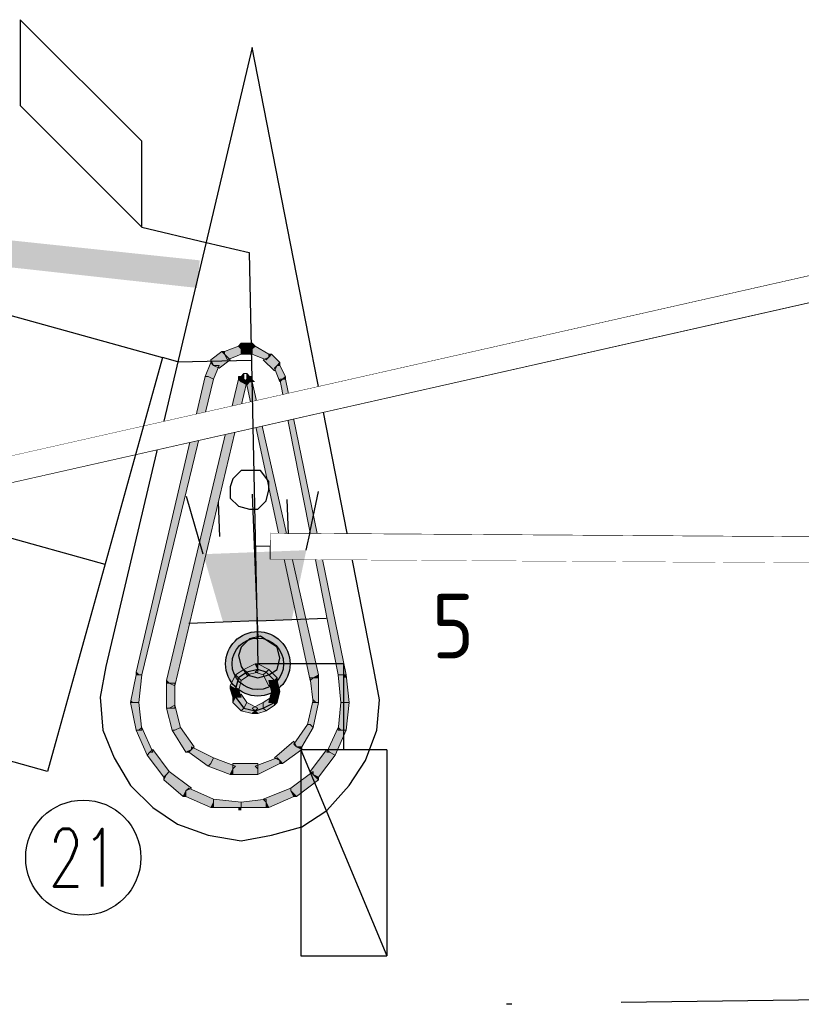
# Model space of a CAD drawing. Header units: millimetres. Extents: x -27 to 2301, y -256 to 766.
# Tile 56 of 97: x 234 to 243, y 89 to 100. Entities that reach past the tile are written whole.
import ezdxf
from ezdxf.enums import TextEntityAlignment as Align

# ---------------------------------------------------------------- set-up
doc = ezdxf.new("R2010")
doc.units = ezdxf.units.MM
doc.set_wipeout_variables(frame=1)
doc.linetypes.add('DASHED', pattern=[19.05, 12.7, -6.35])
for name, color, linetype in [('SIV-ONDERGROND-ALG', 251, 'Continuous'), ('SIV-TEKST-035', 2, 'Continuous'), ('SIV-VRI-DETECTIE', 4, 'Continuous'), ('SIV-VRI-KABEL', 3, 'Continuous'), ('SIV-VRI-LUSUITSLIJPER', 7, 'Continuous'), ('SIV-VRI-MAATVOERING', 7, 'Continuous'), ('SIV-VRI-MANTELBUIS', 1, 'Continuous'), ('SIV-VRI-WEGMEUBILAIR', 7, 'Continuous'), ('SIV-WEGMARKERING', 7, 'Continuous'), ('WEG-XX-TEKST25', 2, 'Continuous')]:
    doc.layers.add(name, color=color, linetype=linetype)
doc.styles.add('ISO', font='ISO.shx')
doc.styles.add('ROMANS', font='romans.shx', dxfattribs={"width": 0.7})

# ---------------------------------------------------------------- blocks, each defined once
blk = doc.blocks.new('161')
blk.add_circle((0, 0), 750)
at = {"style": 'ROMANS', "width": 0.7}
blk.add_attdef('MASTNR', text='', height=750, dxfattribs=at).set_placement((0, 0), align=Align.MIDDLE)
blk = doc.blocks.new('VETAG')
at = {"layer": 'SIV-VRI-DETECTIE'}
for p, q in [((0, -1.5), (0, 1.5)), ((0, 1.5), (5, 1.5)), ((2.5, -1.5), (2.5, 1.5)), ((5, 1.5), (5, -1.5)), ((5, -1.5), (0, -1.5))]:
    blk.add_line(p, q, dxfattribs=at)
blk = doc.blocks.new('2x1l')
at = {"layer": 'SIV-VRI-DETECTIE'}
for p, q in [((1.414, 1.414), (0, 0)), ((1, 0), (2.414, 1.414)), ((2.414, 1.414), (1.414, 1.414)), ((0, 0), (1, 0))]:
    blk.add_line(p, q, dxfattribs=at)
blk = doc.blocks.new('MAST')
at = {"layer": 'SIV-VRI-WEGMEUBILAIR'}
blk.add_circle((0, 0), 0.3, dxfattribs=at)
blk = doc.blocks.new('COMB_OV')
at = {"layer": 'SIV-VRI-WEGMEUBILAIR'}
for p, q in [((0.5, 3.4), (1.5, 3.4)), ((0.5, 1), (0.5, 3.4)), ((0.5, 1), (1.5, 3.4)), ((1.5, 1), (1.5, 3.4)), ((1.5, 1), (0.5, 1)), ((1, 1), (1, 0)), ((1, 0), (0, 0))]:
    blk.add_line(p, q, dxfattribs=at)
blk = doc.blocks.new('30LNTS')
at = {"layer": 'SIV-VRI-WEGMEUBILAIR'}
for p, q in [((0.2, 0), (0.2, 0.8)), ((1, 0.6), (1.679, 0.769)), ((1.2, 0.4), (1.6, 0.4)), ((0, 0), (1.675, 0)), ((0.2, 0), (0.2, -0.8)), ((1.2, -0.4), (1.6, -0.4)), ((1, -0.6), (1.679, -0.769))]:
    blk.add_line(p, q, dxfattribs=at)
blk.add_solid([(0.2, 0.4), (0.2, -0.4), (1, 0.6), (1, -0.6)], dxfattribs=at)

msp = doc.modelspace()

# ---------------------------------------------------------------- hatches: boundary and pattern name
at = {"layer": 'SIV-ONDERGROND-ALG'}
h = msp.add_hatch(color=256, dxfattribs=at)
h.dxf.hatch_style = 2
h.paths.add_polyline_path([(236.24, 96.354), (236.208, 96.386), (236.079, 96.289), (236.111, 96.225), (236.175, 96.193), (236.304, 96.289)])
h = msp.add_hatch(color=256, dxfattribs=at)
h.dxf.hatch_style = 2
h.paths.add_polyline_path([(236.24, 96.386), (236.208, 96.386), (236.24, 96.354)])
h = msp.add_hatch(color=256, dxfattribs=at)
h.dxf.hatch_style = 2
h.paths.add_polyline_path([(236.433, 96.418), (236.401, 96.45), (236.24, 96.386), (236.24, 96.354), (236.272, 96.289), (236.433, 96.354)])
h = msp.add_hatch(color=256, dxfattribs=at)
h.dxf.hatch_style = 2
h.paths.add_polyline_path([(236.433, 96.482), (236.401, 96.45), (236.433, 96.418)])
h = msp.add_hatch(color=256, dxfattribs=at)
h.dxf.hatch_style = 2
h.paths.add_polyline_path([(236.561, 96.418), (236.561, 96.482), (236.433, 96.482), (236.433, 96.354), (236.561, 96.354)])
h = msp.add_hatch(color=256, dxfattribs=at)
h.dxf.hatch_style = 2
h.paths.add_polyline_path([(236.594, 96.45), (236.561, 96.482), (236.561, 96.418)])
h = msp.add_hatch(color=256, dxfattribs=at)
h.dxf.hatch_style = 2
h.paths.add_polyline_path([(236.754, 96.322), (236.754, 96.354), (236.594, 96.45), (236.561, 96.418), (236.561, 96.354), (236.722, 96.289)])
h = msp.add_hatch(color=256, dxfattribs=at)
h.dxf.hatch_style = 2
h.paths.add_polyline_path([(236.111, 96.225), (236.079, 96.257), (236.015, 96.096), (236.047, 96.096), (236.111, 96.064), (236.175, 96.225)])
h = msp.add_hatch(color=256, dxfattribs=at)
h.dxf.hatch_style = 2
h.paths.add_polyline_path([(236.079, 96.289), (236.079, 96.257), (236.111, 96.225)])
h = msp.add_hatch(color=256, dxfattribs=at)
h.dxf.hatch_style = 2
h.paths.add_polyline_path([(236.851, 96.225), (236.883, 96.257), (236.787, 96.354), (236.754, 96.322), (236.69, 96.289), (236.819, 96.161)])
h = msp.add_hatch(color=256, dxfattribs=at)
h.dxf.hatch_style = 2
h.paths.add_polyline_path([(236.787, 96.354), (236.754, 96.354), (236.754, 96.322)])
h = msp.add_hatch(color=256, dxfattribs=at)
h.dxf.hatch_style = 2
h.paths.add_polyline_path([(236.883, 96.225), (236.883, 96.257), (236.851, 96.225)])
h = msp.add_hatch(color=256, dxfattribs=at)
h.dxf.hatch_style = 2
h.paths.add_polyline_path([(236.915, 96.064), (236.947, 96.096), (236.883, 96.225), (236.851, 96.225), (236.819, 96.193), (236.883, 96.032)])
h = msp.add_hatch(color=256, dxfattribs=at)
h.dxf.hatch_style = 2
h.paths.add_polyline_path([(236.047, 96.096), (236.015, 96.096), (235.21, 92.655), (235.243, 92.623), (235.275, 92.623), (236.111, 96.064)])
h = msp.add_hatch(color=256, dxfattribs=at)
h.dxf.hatch_style = 2
h.paths.add_polyline_path([(236.433, 96.032), (236.401, 96.064), (235.564, 92.558), (235.596, 92.526), (235.661, 92.494), (236.497, 96.032)])
h = msp.add_hatch(color=256, dxfattribs=at)
h.dxf.hatch_style = 2
h.paths.add_polyline_path([(236.465, 96.064), (236.433, 96.096), (236.401, 96.096), (236.433, 96.032), (236.497, 96), (236.497, 96.032)])
h = msp.add_hatch(color=256, dxfattribs=at)
h.dxf.hatch_style = 2
h.paths.add_polyline_path([(236.401, 96.096), (236.401, 96.064), (236.433, 96.032)])
h = msp.add_hatch(color=256, dxfattribs=at)
h.dxf.hatch_style = 2
h.paths.add_polyline_path([(236.465, 96.129), (236.433, 96.096), (236.465, 96.064)])
h = msp.add_hatch(color=256, dxfattribs=at)
h.dxf.hatch_style = 2
h.paths.add_polyline_path([(236.529, 96.032), (236.561, 96.032), (236.561, 96.096), (236.497, 96.064), (236.465, 96.032), (236.497, 96)])
h = msp.add_hatch(color=256, dxfattribs=at)
h.dxf.hatch_style = 2
h.paths.add_polyline_path([(236.561, 96.096), (236.529, 96.096), (236.497, 96.129), (236.497, 96.064)])
h = msp.add_hatch(color=256, dxfattribs=at)
h.dxf.hatch_style = 2
h.paths.add_polyline_path([(237.269, 92.59), (237.333, 92.623), (236.561, 96.032), (236.529, 96.032), (236.497, 96), (237.237, 92.558)])
h = msp.add_hatch(color=256, dxfattribs=at)
h.dxf.hatch_style = 2
h.paths.add_polyline_path([(236.561, 96.032), (236.561, 96.064), (236.594, 96.032)])
h = msp.add_hatch(color=256, dxfattribs=at)
h.dxf.hatch_style = 2
h.paths.add_polyline_path([(237.591, 92.623), (237.655, 92.623), (236.947, 96.064), (236.883, 96.064), (237.559, 92.623)])
h = msp.add_hatch(color=256, dxfattribs=at)
h.dxf.hatch_style = 2
h.paths.add_polyline_path([(236.947, 96.064), (236.947, 96.096), (236.915, 96.064)])
h = msp.add_hatch(color=256, dxfattribs=at)
h.dxf.hatch_style = 2
h.paths.add_polyline_path([(236.626, 92.687), (236.594, 92.751), (236.465, 92.687), (236.497, 92.655), (236.497, 92.623), (236.626, 92.655)])
h = msp.add_hatch(color=256, dxfattribs=at)
h.dxf.hatch_style = 2
h.paths.add_polyline_path([(236.626, 92.687), (236.594, 92.751), (236.465, 92.687), (236.497, 92.655), (236.497, 92.623), (236.626, 92.655)])
h = msp.add_hatch(color=256, dxfattribs=at)
h.dxf.hatch_style = 2
h.paths.add_polyline_path([(236.722, 92.655), (236.754, 92.687), (236.626, 92.751), (236.626, 92.687), (236.594, 92.655), (236.69, 92.623)])
h = msp.add_hatch(color=256, dxfattribs=at)
h.dxf.hatch_style = 2
h.paths.add_polyline_path([(236.626, 92.751), (236.594, 92.751), (236.626, 92.687)])
h = msp.add_hatch(color=256, dxfattribs=at)
h.dxf.hatch_style = 2
h.paths.add_polyline_path([(236.722, 92.655), (236.754, 92.687), (236.626, 92.751), (236.626, 92.687), (236.594, 92.655), (236.69, 92.623)])
h = msp.add_hatch(color=256, dxfattribs=at)
h.dxf.hatch_style = 2
h.paths.add_polyline_path([(236.626, 92.751), (236.594, 92.751), (236.626, 92.687)])
h = msp.add_hatch(color=256, dxfattribs=at)
h.dxf.hatch_style = 2
h.paths.add_polyline_path([(235.243, 92.623), (235.21, 92.623), (235.146, 92.301), (235.243, 92.301), (235.275, 92.623)])
h = msp.add_hatch(color=256, dxfattribs=at)
h.dxf.hatch_style = 2
h.paths.add_polyline_path([(235.21, 92.655), (235.21, 92.623), (235.243, 92.623)])
h = msp.add_hatch(color=256, dxfattribs=at)
h.dxf.hatch_style = 2
h.paths.add_polyline_path([(236.401, 92.59), (236.368, 92.623), (236.304, 92.494), (236.368, 92.462), (236.401, 92.43), (236.433, 92.558)])
h = msp.add_hatch(color=256, dxfattribs=at)
h.dxf.hatch_style = 2
h.paths.add_polyline_path([(236.401, 92.59), (236.368, 92.623), (236.304, 92.494), (236.368, 92.462), (236.401, 92.43), (236.433, 92.558)])
h = msp.add_hatch(color=256, dxfattribs=at)
h.dxf.hatch_style = 2
h.paths.add_polyline_path([(236.497, 92.655), (236.465, 92.687), (236.368, 92.623), (236.401, 92.59), (236.433, 92.558), (236.529, 92.623)])
h = msp.add_hatch(color=256, dxfattribs=at)
h.dxf.hatch_style = 2
h.paths.add_polyline_path([(236.497, 92.655), (236.465, 92.687), (236.368, 92.623), (236.401, 92.59), (236.433, 92.558), (236.529, 92.623)])
h = msp.add_hatch(color=256, dxfattribs=at)
h.dxf.hatch_style = 2
h.paths.add_polyline_path([(236.819, 92.558), (236.851, 92.59), (236.754, 92.687), (236.722, 92.655), (236.69, 92.623), (236.754, 92.494)])
h = msp.add_hatch(color=256, dxfattribs=at)
h.dxf.hatch_style = 2
h.paths.add_polyline_path([(236.819, 92.558), (236.851, 92.59), (236.754, 92.687), (236.722, 92.655), (236.69, 92.623), (236.754, 92.494)])
h = msp.add_hatch(color=256, dxfattribs=at)
h.dxf.hatch_style = 2
h.paths.add_polyline_path([(236.851, 92.558), (236.851, 92.59), (236.819, 92.558)])
h = msp.add_hatch(color=256, dxfattribs=at)
h.dxf.hatch_style = 2
h.paths.add_polyline_path([(236.851, 92.558), (236.851, 92.59), (236.819, 92.558)])
h = msp.add_hatch(color=256, dxfattribs=at)
h.dxf.hatch_style = 2
h.paths.add_polyline_path([(237.301, 92.301), (237.333, 92.301), (237.333, 92.59), (237.237, 92.59), (237.269, 92.301)])
h = msp.add_hatch(color=256, dxfattribs=at)
h.dxf.hatch_style = 2
h.paths.add_polyline_path([(237.333, 92.59), (237.333, 92.623), (237.269, 92.59)])
h = msp.add_hatch(color=256, dxfattribs=at)
h.dxf.hatch_style = 2
h.paths.add_polyline_path([(237.655, 92.301), (237.687, 92.301), (237.655, 92.623), (237.559, 92.623), (237.591, 92.301)])
h = msp.add_hatch(color=256, dxfattribs=at)
h.dxf.hatch_style = 2
h.paths.add_polyline_path([(237.623, 92.623), (237.655, 92.623), (237.655, 92.59), (237.623, 92.59)])
h = msp.add_hatch(color=256, dxfattribs=at)
h.dxf.hatch_style = 2
h.paths.add_polyline_path([(235.564, 92.558), (235.564, 92.526), (235.596, 92.526)])
h = msp.add_hatch(color=256, dxfattribs=at)
h.dxf.hatch_style = 2
h.paths.add_polyline_path([(235.596, 92.526), (235.564, 92.526), (235.564, 92.237), (235.661, 92.237), (235.661, 92.526)])
h = msp.add_hatch(color=256, dxfattribs=at)
h.dxf.hatch_style = 2
h.paths.add_polyline_path([(236.304, 92.494), (236.304, 92.462), (236.368, 92.462)])
h = msp.add_hatch(color=256, dxfattribs=at)
h.dxf.hatch_style = 2
h.paths.add_polyline_path([(236.304, 92.494), (236.304, 92.462), (236.368, 92.462)])
h = msp.add_hatch(color=256, dxfattribs=at)
h.dxf.hatch_style = 2
h.paths.add_polyline_path([(236.819, 92.43), (236.883, 92.43), (236.851, 92.558), (236.754, 92.558), (236.787, 92.43)])
h = msp.add_hatch(color=256, dxfattribs=at)
h.dxf.hatch_style = 2
h.paths.add_polyline_path([(236.819, 92.43), (236.883, 92.43), (236.851, 92.558), (236.754, 92.558), (236.787, 92.43)])
h = msp.add_hatch(color=256, dxfattribs=at)
h.dxf.hatch_style = 2
h.paths.add_polyline_path([(236.368, 92.462), (236.304, 92.462), (236.336, 92.365), (236.433, 92.365), (236.401, 92.462)])
h = msp.add_hatch(color=256, dxfattribs=at)
h.dxf.hatch_style = 2
h.paths.add_polyline_path([(236.368, 92.462), (236.304, 92.462), (236.336, 92.365), (236.433, 92.365), (236.401, 92.462)])
h = msp.add_hatch(color=256, dxfattribs=at)
h.dxf.hatch_style = 2
h.paths.add_polyline_path([(236.368, 92.365), (236.336, 92.301), (236.433, 92.204), (236.465, 92.237), (236.497, 92.301), (236.433, 92.397)])
h = msp.add_hatch(color=256, dxfattribs=at)
h.dxf.hatch_style = 2
h.paths.add_polyline_path([(236.368, 92.365), (236.336, 92.301), (236.433, 92.204), (236.465, 92.237), (236.497, 92.301), (236.433, 92.397)])
h = msp.add_hatch(color=256, dxfattribs=at)
h.dxf.hatch_style = 2
h.paths.add_polyline_path([(236.336, 92.365), (236.336, 92.301), (236.368, 92.365)])
h = msp.add_hatch(color=256, dxfattribs=at)
h.dxf.hatch_style = 2
h.paths.add_polyline_path([(236.336, 92.365), (236.336, 92.301), (236.368, 92.365)])
h = msp.add_hatch(color=256, dxfattribs=at)
h.dxf.hatch_style = 2
h.paths.add_polyline_path([(236.69, 92.237), (236.722, 92.204), (236.819, 92.269), (236.819, 92.301), (236.787, 92.365), (236.69, 92.301)])
h = msp.add_hatch(color=256, dxfattribs=at)
h.dxf.hatch_style = 2
h.paths.add_polyline_path([(236.69, 92.237), (236.722, 92.204), (236.819, 92.269), (236.819, 92.301), (236.787, 92.365), (236.69, 92.301)])
h = msp.add_hatch(color=256, dxfattribs=at)
h.dxf.hatch_style = 2
h.paths.add_polyline_path([(236.819, 92.301), (236.851, 92.301), (236.883, 92.43), (236.787, 92.43), (236.754, 92.301)])
h = msp.add_hatch(color=256, dxfattribs=at)
h.dxf.hatch_style = 2
h.paths.add_polyline_path([(236.819, 92.301), (236.851, 92.301), (236.883, 92.43), (236.787, 92.43), (236.754, 92.301)])
h = msp.add_hatch(color=256, dxfattribs=at)
h.dxf.hatch_style = 2
h.paths.add_polyline_path([(236.851, 92.43), (236.851, 92.462), (236.883, 92.462), (236.883, 92.43)])
h = msp.add_hatch(color=256, dxfattribs=at)
h.dxf.hatch_style = 2
h.paths.add_polyline_path([(236.851, 92.43), (236.851, 92.462), (236.883, 92.462), (236.883, 92.43)])
h = msp.add_hatch(color=256, dxfattribs=at)
h.dxf.hatch_style = 2
h.paths.add_polyline_path([(235.146, 92.301), (235.146, 92.333), (235.178, 92.301)])
h = msp.add_hatch(color=256, dxfattribs=at)
h.dxf.hatch_style = 2
h.paths.add_polyline_path([(235.21, 92.301), (235.146, 92.301), (235.21, 91.979), (235.275, 91.979), (235.243, 92.301)])
h = msp.add_hatch(color=256, dxfattribs=at)
h.dxf.hatch_style = 2
h.paths.add_polyline_path([(235.596, 92.237), (235.564, 92.237), (235.629, 91.979), (235.661, 91.979), (235.725, 92.011), (235.661, 92.269)])
h = msp.add_hatch(color=256, dxfattribs=at)
h.dxf.hatch_style = 2
h.paths.add_polyline_path([(236.465, 92.237), (236.433, 92.204), (236.561, 92.172), (236.594, 92.204), (236.626, 92.237), (236.497, 92.301)])
h = msp.add_hatch(color=256, dxfattribs=at)
h.dxf.hatch_style = 2
h.paths.add_polyline_path([(236.465, 92.237), (236.433, 92.204), (236.561, 92.172), (236.594, 92.204), (236.626, 92.237), (236.497, 92.301)])
h = msp.add_hatch(color=256, dxfattribs=at)
h.dxf.hatch_style = 2
h.paths.add_polyline_path([(236.594, 92.204), (236.626, 92.172), (236.722, 92.204), (236.69, 92.237), (236.69, 92.301), (236.561, 92.237)])
h = msp.add_hatch(color=256, dxfattribs=at)
h.dxf.hatch_style = 2
h.paths.add_polyline_path([(236.594, 92.204), (236.626, 92.172), (236.722, 92.204), (236.69, 92.237), (236.69, 92.301), (236.561, 92.237)])
h = msp.add_hatch(color=256, dxfattribs=at)
h.dxf.hatch_style = 2
h.paths.add_polyline_path([(236.819, 92.269), (236.851, 92.301), (236.819, 92.301)])
h = msp.add_hatch(color=256, dxfattribs=at)
h.dxf.hatch_style = 2
h.paths.add_polyline_path([(236.819, 92.269), (236.851, 92.301), (236.819, 92.301)])
h = msp.add_hatch(color=256, dxfattribs=at)
h.dxf.hatch_style = 2
h.paths.add_polyline_path([(237.237, 92.044), (237.269, 92.011), (237.333, 92.301), (237.301, 92.301), (237.269, 92.333), (237.205, 92.044)])
h = msp.add_hatch(color=256, dxfattribs=at)
h.dxf.hatch_style = 2
h.paths.add_polyline_path([(237.591, 91.979), (237.655, 91.979), (237.687, 92.301), (237.591, 92.301), (237.559, 91.979)])
h = msp.add_hatch(color=256, dxfattribs=at)
h.dxf.hatch_style = 2
h.paths.add_polyline_path([(236.561, 92.172), (236.626, 92.172), (236.594, 92.204)])
h = msp.add_hatch(color=256, dxfattribs=at)
h.dxf.hatch_style = 2
h.paths.add_polyline_path([(236.561, 92.172), (236.626, 92.172), (236.594, 92.204)])
h = msp.add_hatch(color=256, dxfattribs=at)
h.dxf.hatch_style = 2
h.paths.add_polyline_path([(237.076, 91.786), (237.14, 91.786), (237.269, 92.011), (237.237, 92.044), (237.205, 92.044), (237.044, 91.818)])
h = msp.add_hatch(color=256, dxfattribs=at)
h.dxf.hatch_style = 2
h.paths.add_polyline_path([(235.243, 91.979), (235.21, 91.979), (235.339, 91.69), (235.371, 91.722), (235.403, 91.722), (235.275, 92.011)])
h = msp.add_hatch(color=256, dxfattribs=at)
h.dxf.hatch_style = 2
h.paths.add_polyline_path([(235.661, 91.979), (235.629, 91.979), (235.789, 91.722), (235.854, 91.754), (235.886, 91.786), (235.725, 92.011)])
h = msp.add_hatch(color=256, dxfattribs=at)
h.dxf.hatch_style = 2
h.paths.add_polyline_path([(237.462, 91.722), (237.526, 91.69), (237.655, 91.979), (237.591, 91.979), (237.559, 92.011), (237.43, 91.722)])
h = msp.add_hatch(color=256, dxfattribs=at)
h.dxf.hatch_style = 2
h.paths.add_polyline_path([(235.854, 91.754), (235.822, 91.722), (236.047, 91.561), (236.079, 91.593), (236.111, 91.658), (235.854, 91.786)])
h = msp.add_hatch(color=256, dxfattribs=at)
h.dxf.hatch_style = 2
h.paths.add_polyline_path([(236.883, 91.625), (236.915, 91.593), (237.14, 91.754), (237.076, 91.786), (237.044, 91.851), (236.819, 91.658)])
h = msp.add_hatch(color=256, dxfattribs=at)
h.dxf.hatch_style = 2
h.paths.add_polyline_path([(237.14, 91.754), (237.14, 91.786), (237.076, 91.786)])
h = msp.add_hatch(color=256, dxfattribs=at)
h.dxf.hatch_style = 2
h.paths.add_polyline_path([(235.371, 91.722), (235.339, 91.69), (235.532, 91.432), (235.564, 91.465), (235.596, 91.497), (235.403, 91.754)])
h = msp.add_hatch(color=256, dxfattribs=at)
h.dxf.hatch_style = 2
h.paths.add_polyline_path([(235.789, 91.722), (235.822, 91.722), (235.854, 91.754)])
h = msp.add_hatch(color=256, dxfattribs=at)
h.dxf.hatch_style = 2
h.paths.add_polyline_path([(237.269, 91.465), (237.333, 91.432), (237.526, 91.69), (237.462, 91.722), (237.43, 91.754), (237.237, 91.497)])
h = msp.add_hatch(color=256, dxfattribs=at)
h.dxf.hatch_style = 2
h.paths.add_polyline_path([(236.079, 91.593), (236.047, 91.561), (236.304, 91.465), (236.336, 91.529), (236.368, 91.561), (236.111, 91.658)])
h = msp.add_hatch(color=256, dxfattribs=at)
h.dxf.hatch_style = 2
h.paths.add_polyline_path([(236.336, 91.529), (236.336, 91.465), (236.626, 91.465), (236.626, 91.593), (236.336, 91.593)])
h = msp.add_hatch(color=256, dxfattribs=at)
h.dxf.hatch_style = 2
h.paths.add_polyline_path([(236.626, 91.529), (236.626, 91.465), (236.883, 91.593), (236.883, 91.625), (236.851, 91.658), (236.594, 91.561)])
h = msp.add_hatch(color=256, dxfattribs=at)
h.dxf.hatch_style = 2
h.paths.add_polyline_path([(236.883, 91.593), (236.915, 91.593), (236.883, 91.625)])
h = msp.add_hatch(color=256, dxfattribs=at)
h.dxf.hatch_style = 2
h.paths.add_polyline_path([(235.564, 91.465), (235.532, 91.4), (235.757, 91.207), (235.789, 91.272), (235.854, 91.304), (235.596, 91.497)])
h = msp.add_hatch(color=256, dxfattribs=at)
h.dxf.hatch_style = 2
h.paths.add_polyline_path([(235.532, 91.432), (235.532, 91.4), (235.564, 91.465)])
h = msp.add_hatch(color=256, dxfattribs=at)
h.dxf.hatch_style = 2
h.paths.add_polyline_path([(236.304, 91.465), (236.336, 91.465), (236.336, 91.529)])
h = msp.add_hatch(color=256, dxfattribs=at)
h.dxf.hatch_style = 2
h.paths.add_polyline_path([(237.012, 91.272), (237.076, 91.207), (237.333, 91.4), (237.269, 91.465), (237.269, 91.497), (237.012, 91.304)])
h = msp.add_hatch(color=256, dxfattribs=at)
h.dxf.hatch_style = 2
h.paths.add_polyline_path([(237.333, 91.4), (237.333, 91.432), (237.269, 91.465)])
h = msp.add_hatch(color=256, dxfattribs=at)
h.dxf.hatch_style = 2
h.paths.add_polyline_path([(235.757, 91.207), (235.789, 91.207), (235.789, 91.272)])
h = msp.add_hatch(color=256, dxfattribs=at)
h.dxf.hatch_style = 2
h.paths.add_polyline_path([(235.789, 91.272), (235.789, 91.207), (236.079, 91.079), (236.111, 91.143), (236.111, 91.175), (235.822, 91.304)])
h = msp.add_hatch(color=256, dxfattribs=at)
h.dxf.hatch_style = 2
h.paths.add_polyline_path([(236.722, 91.143), (236.754, 91.079), (237.044, 91.207), (237.012, 91.272), (237.012, 91.304), (236.69, 91.175)])
h = msp.add_hatch(color=256, dxfattribs=at)
h.dxf.hatch_style = 2
h.paths.add_polyline_path([(237.044, 91.207), (237.076, 91.207), (237.012, 91.272)])
h = msp.add_hatch(color=256, dxfattribs=at)
h.dxf.hatch_style = 2
h.paths.add_polyline_path([(236.079, 91.079), (236.111, 91.079), (236.111, 91.143)])
h = msp.add_hatch(color=256, dxfattribs=at)
h.dxf.hatch_style = 2
h.paths.add_polyline_path([(236.111, 91.143), (236.111, 91.079), (236.433, 91.079), (236.433, 91.143), (236.111, 91.175)])
h = msp.add_hatch(color=256, dxfattribs=at)
h.dxf.hatch_style = 2
h.paths.add_polyline_path([(236.433, 91.111), (236.433, 91.079), (236.722, 91.079), (236.722, 91.175), (236.433, 91.143)])
h = msp.add_hatch(color=256, dxfattribs=at)
h.dxf.hatch_style = 2
h.paths.add_polyline_path([(236.722, 91.079), (236.754, 91.079), (236.722, 91.143)])
h = msp.add_hatch(color=256, dxfattribs=at)
h.dxf.hatch_style = 2
h.paths.add_polyline_path([(236.401, 91.079), (236.433, 91.079), (236.433, 91.046), (236.401, 91.046)])
at = {"layer": 'SIV-VRI-MAATVOERING'}
h = msp.add_hatch(color=256, dxfattribs=at)
edge = h.paths.add_edge_path()
edge.add_arc((236.626, 92.751), 0.375, 0, 360)
at = {"layer": 'SIV-WEGMARKERING'}
h = msp.add_hatch(color=256, dxfattribs=at)
h.dxf.hatch_style = 2
h.paths.add_polyline_path([(235.95, 97.447), (229.228, 97.865), (229.26, 98.155)])
h = msp.add_hatch(color=256, dxfattribs=at)
h.dxf.hatch_style = 2
h.paths.add_polyline_path([(235.918, 97.126), (235.95, 97.447), (229.228, 97.865)])

# ---------------------------------------------------------------- linework, layer by layer
at = {"layer": 'SIV-ONDERGROND-ALG', "lineweight": 25}
for points in [[(237.977, 92.687), (236.561, 99.924), (234.857, 92.719), (234.792, 92.365), (234.824, 91.979), (234.953, 91.658), (235.146, 91.336), (235.403, 91.079), (235.693, 90.886), (236.047, 90.757), (236.433, 90.693), (236.787, 90.757), (237.14, 90.853), (237.43, 91.046), (237.687, 91.336), (237.88, 91.625), (238.009, 91.979), (238.041, 92.333), (237.977, 92.687)], [(236.754, 94.778), (236.754, 94.874), (236.658, 95.003), (236.561, 95.003), (236.433, 95.003), (236.336, 94.906), (236.304, 94.81), (236.304, 94.681), (236.401, 94.585), (236.529, 94.552), (236.626, 94.552), (236.722, 94.649), (236.754, 94.778)], [(236.883, 92.816), (236.851, 92.944), (236.754, 93.009), (236.658, 93.073), (236.529, 93.041), (236.433, 92.944), (236.401, 92.848), (236.433, 92.719), (236.497, 92.623), (236.626, 92.59), (236.754, 92.623), (236.851, 92.687), (236.883, 92.816)], [(236.819, 92.43), (236.819, 92.558), (236.722, 92.655), (236.626, 92.687), (236.497, 92.655), (236.401, 92.59), (236.368, 92.462), (236.368, 92.365), (236.465, 92.237), (236.594, 92.204), (236.69, 92.237), (236.819, 92.301), (236.819, 92.43)]]:
    msp.add_lwpolyline(points, dxfattribs=at)
at = {"layer": 'SIV-ONDERGROND-ALG', "lineweight": 5}
for points in [[(236.24, 96.354), (236.208, 96.386), (236.079, 96.289), (236.111, 96.225), (236.175, 96.193), (236.304, 96.289), (236.24, 96.354)], [(236.24, 96.386), (236.208, 96.386)], [(236.433, 96.418), (236.401, 96.45), (236.24, 96.386), (236.24, 96.354), (236.272, 96.289), (236.433, 96.354), (236.433, 96.418)], [(236.433, 96.482), (236.401, 96.45)], [(236.561, 96.418), (236.561, 96.482), (236.433, 96.482), (236.433, 96.354), (236.561, 96.354), (236.561, 96.418)], [(236.594, 96.45), (236.561, 96.482)], [(236.754, 96.322), (236.754, 96.354), (236.594, 96.45), (236.561, 96.418), (236.561, 96.354), (236.722, 96.289), (236.754, 96.322)], [(236.111, 96.225), (236.079, 96.257), (236.015, 96.096), (236.047, 96.096), (236.111, 96.064), (236.175, 96.225), (236.111, 96.225)], [(236.079, 96.289), (236.079, 96.257)], [(236.851, 96.225), (236.883, 96.257), (236.787, 96.354), (236.754, 96.322), (236.69, 96.289), (236.819, 96.161), (236.851, 96.225)], [(236.787, 96.354), (236.754, 96.354)], [(236.883, 96.225), (236.883, 96.257)], [(236.915, 96.064), (236.947, 96.096), (236.883, 96.225), (236.851, 96.225), (236.819, 96.193), (236.883, 96.032), (236.915, 96.064)], [(236.047, 96.096), (236.015, 96.096), (235.21, 92.655), (235.243, 92.623), (235.275, 92.623), (236.111, 96.064), (236.047, 96.096)], [(236.433, 96.032), (236.401, 96.064), (235.564, 92.558), (235.596, 92.526), (235.661, 92.494), (236.497, 96.032), (236.433, 96.032)], [(236.465, 96.064), (236.433, 96.096), (236.401, 96.096), (236.433, 96.032), (236.497, 96), (236.497, 96.032), (236.465, 96.064)], [(236.401, 96.096), (236.401, 96.064)], [(236.465, 96.129), (236.433, 96.096)], [(236.497, 96.064), (236.497, 96.129), (236.465, 96.129), (236.465, 96.032), (236.497, 96.032), (236.497, 96.064)], [(236.529, 96.032), (236.561, 96.032), (236.561, 96.096), (236.497, 96.064), (236.465, 96.032), (236.497, 96), (236.529, 96.032)], [(236.561, 96.096), (236.529, 96.096), (236.497, 96.129)], [(236.497, 96.064), (236.497, 96.129), (236.497, 96.129), (236.497, 96.032), (236.497, 96.032), (236.497, 96.064)], [(237.269, 92.59), (237.333, 92.623), (236.561, 96.032), (236.529, 96.032), (236.497, 96), (237.237, 92.558), (237.269, 92.59)], [(237.591, 92.623), (237.655, 92.623), (236.947, 96.064), (236.883, 96.064), (237.559, 92.623), (237.591, 92.623)], [(236.947, 96.064), (236.947, 96.096)], [(236.626, 92.687), (236.594, 92.751), (236.465, 92.687), (236.497, 92.655), (236.497, 92.623), (236.626, 92.655), (236.626, 92.687)], [(236.626, 92.687), (236.594, 92.751), (236.465, 92.687), (236.497, 92.655), (236.497, 92.623), (236.626, 92.655), (236.626, 92.687)], [(236.722, 92.655), (236.754, 92.687), (236.626, 92.751), (236.626, 92.687), (236.594, 92.655), (236.69, 92.623), (236.722, 92.655)], [(236.626, 92.751), (236.594, 92.751)], [(236.722, 92.655), (236.754, 92.687), (236.626, 92.751), (236.626, 92.687), (236.594, 92.655), (236.69, 92.623), (236.722, 92.655)], [(236.626, 92.751), (236.594, 92.751)], [(235.243, 92.623), (235.21, 92.623), (235.146, 92.301), (235.243, 92.301), (235.275, 92.623), (235.243, 92.623)], [(235.21, 92.655), (235.21, 92.623)], [(236.401, 92.59), (236.368, 92.623), (236.304, 92.494), (236.368, 92.462), (236.401, 92.43), (236.433, 92.558), (236.401, 92.59)], [(236.401, 92.59), (236.368, 92.623), (236.304, 92.494), (236.368, 92.462), (236.401, 92.43), (236.433, 92.558), (236.401, 92.59)], [(236.497, 92.655), (236.465, 92.687), (236.368, 92.623), (236.401, 92.59), (236.433, 92.558), (236.529, 92.623), (236.497, 92.655)], [(236.497, 92.655), (236.465, 92.687), (236.368, 92.623), (236.401, 92.59), (236.433, 92.558), (236.529, 92.623), (236.497, 92.655)], [(236.368, 92.623), (236.368, 92.623)], [(236.368, 92.623), (236.368, 92.623)], [(236.819, 92.558), (236.851, 92.59), (236.754, 92.687), (236.722, 92.655), (236.69, 92.623), (236.754, 92.494), (236.819, 92.558)], [(236.819, 92.558), (236.851, 92.59), (236.754, 92.687), (236.722, 92.655), (236.69, 92.623), (236.754, 92.494), (236.819, 92.558)], [(236.754, 92.687), (236.754, 92.687)], [(236.754, 92.687), (236.754, 92.687)], [(236.851, 92.558), (236.851, 92.59)], [(236.851, 92.558), (236.851, 92.59)], [(237.301, 92.301), (237.333, 92.301), (237.333, 92.59), (237.237, 92.59), (237.269, 92.301), (237.301, 92.301)], [(237.333, 92.59), (237.333, 92.623)], [(237.655, 92.301), (237.687, 92.301), (237.655, 92.623), (237.559, 92.623), (237.591, 92.301), (237.655, 92.301)], [(235.564, 92.558), (235.564, 92.526)], [(235.596, 92.526), (235.564, 92.526), (235.564, 92.237), (235.661, 92.237), (235.661, 92.526), (235.596, 92.526)], [(236.304, 92.494), (236.304, 92.462)], [(236.304, 92.494), (236.304, 92.462)], [(236.819, 92.43), (236.883, 92.43), (236.851, 92.558), (236.754, 92.558), (236.787, 92.43), (236.819, 92.43)], [(236.819, 92.43), (236.883, 92.43), (236.851, 92.558), (236.754, 92.558), (236.787, 92.43), (236.819, 92.43)], [(236.368, 92.462), (236.304, 92.462), (236.336, 92.365), (236.433, 92.365), (236.401, 92.462), (236.368, 92.462)], [(236.368, 92.462), (236.304, 92.462), (236.336, 92.365), (236.433, 92.365), (236.401, 92.462), (236.368, 92.462)], [(236.368, 92.365), (236.336, 92.301), (236.433, 92.204), (236.465, 92.237), (236.497, 92.301), (236.433, 92.397), (236.368, 92.365)], [(236.368, 92.365), (236.336, 92.301), (236.433, 92.204), (236.465, 92.237), (236.497, 92.301), (236.433, 92.397), (236.368, 92.365)], [(236.336, 92.365), (236.336, 92.301)], [(236.336, 92.365), (236.336, 92.301)], [(236.69, 92.237), (236.722, 92.204), (236.819, 92.269), (236.819, 92.301), (236.787, 92.365), (236.69, 92.301), (236.69, 92.237)], [(236.69, 92.237), (236.722, 92.204), (236.819, 92.269), (236.819, 92.301), (236.787, 92.365), (236.69, 92.301), (236.69, 92.237)], [(236.819, 92.301), (236.851, 92.301), (236.883, 92.43), (236.787, 92.43), (236.754, 92.301), (236.819, 92.301)], [(236.819, 92.301), (236.851, 92.301), (236.883, 92.43), (236.787, 92.43), (236.754, 92.301), (236.819, 92.301)], [(235.21, 92.301), (235.146, 92.301), (235.21, 91.979), (235.275, 91.979), (235.243, 92.301), (235.21, 92.301)], [(235.596, 92.237), (235.564, 92.237), (235.629, 91.979), (235.661, 91.979), (235.725, 92.011), (235.661, 92.269), (235.596, 92.237)], [(236.465, 92.237), (236.433, 92.204), (236.561, 92.172), (236.594, 92.204), (236.626, 92.237), (236.497, 92.301), (236.465, 92.237)], [(236.465, 92.237), (236.433, 92.204), (236.561, 92.172), (236.594, 92.204), (236.626, 92.237), (236.497, 92.301), (236.465, 92.237)], [(236.594, 92.204), (236.626, 92.172), (236.722, 92.204), (236.69, 92.237), (236.69, 92.301), (236.561, 92.237), (236.594, 92.204)], [(236.594, 92.204), (236.626, 92.172), (236.722, 92.204), (236.69, 92.237), (236.69, 92.301), (236.561, 92.237), (236.594, 92.204)], [(236.819, 92.269), (236.851, 92.301)], [(236.819, 92.269), (236.851, 92.301)], [(237.237, 92.044), (237.269, 92.011), (237.333, 92.301), (237.301, 92.301), (237.269, 92.333), (237.205, 92.044), (237.237, 92.044)], [(237.333, 92.301), (237.333, 92.301)], [(237.591, 91.979), (237.655, 91.979), (237.687, 92.301), (237.591, 92.301), (237.559, 91.979), (237.591, 91.979)], [(235.564, 92.237), (235.564, 92.237)], [(236.433, 92.204), (236.433, 92.204)], [(236.433, 92.204), (236.433, 92.204)], [(236.561, 92.172), (236.626, 92.172)], [(236.561, 92.172), (236.626, 92.172)], [(237.076, 91.786), (237.14, 91.786), (237.269, 92.011), (237.237, 92.044), (237.205, 92.044), (237.044, 91.818), (237.076, 91.786)], [(235.243, 91.979), (235.21, 91.979), (235.339, 91.69), (235.371, 91.722), (235.403, 91.722), (235.275, 92.011), (235.243, 91.979)], [(235.21, 91.979), (235.21, 91.979)], [(235.661, 91.979), (235.629, 91.979), (235.789, 91.722), (235.854, 91.754), (235.886, 91.786), (235.725, 92.011), (235.661, 91.979)], [(237.462, 91.722), (237.526, 91.69), (237.655, 91.979), (237.591, 91.979), (237.559, 92.011), (237.43, 91.722), (237.462, 91.722)], [(237.655, 91.979), (237.655, 91.979)], [(235.854, 91.754), (235.822, 91.722), (236.047, 91.561), (236.079, 91.593), (236.111, 91.658), (235.854, 91.786), (235.854, 91.754)], [(236.883, 91.625), (236.915, 91.593), (237.14, 91.754), (237.076, 91.786), (237.044, 91.851), (236.819, 91.658), (236.883, 91.625)], [(237.14, 91.754), (237.14, 91.786)], [(235.371, 91.722), (235.339, 91.69), (235.532, 91.432), (235.564, 91.465), (235.596, 91.497), (235.403, 91.754), (235.371, 91.722)], [(235.789, 91.722), (235.822, 91.722)], [(237.269, 91.465), (237.333, 91.432), (237.526, 91.69), (237.462, 91.722), (237.43, 91.754), (237.237, 91.497), (237.269, 91.465)], [(236.079, 91.593), (236.047, 91.561), (236.304, 91.465), (236.336, 91.529), (236.368, 91.561), (236.111, 91.658), (236.079, 91.593)], [(236.336, 91.529), (236.336, 91.465), (236.626, 91.465), (236.626, 91.593), (236.336, 91.593), (236.336, 91.529)], [(236.626, 91.529), (236.626, 91.465), (236.883, 91.593), (236.883, 91.625), (236.851, 91.658), (236.594, 91.561), (236.626, 91.529)], [(236.883, 91.593), (236.915, 91.593)], [(235.564, 91.465), (235.532, 91.4), (235.757, 91.207), (235.789, 91.272), (235.854, 91.304), (235.596, 91.497), (235.564, 91.465)], [(236.304, 91.465), (236.336, 91.465)], [(236.626, 91.465), (236.626, 91.465)], [(237.012, 91.272), (237.076, 91.207), (237.333, 91.4), (237.269, 91.465), (237.269, 91.497), (237.012, 91.304), (237.012, 91.272)], [(235.532, 91.432), (235.532, 91.4)], [(237.333, 91.4), (237.333, 91.432)], [(235.789, 91.272), (235.789, 91.207), (236.079, 91.079), (236.111, 91.143), (236.111, 91.175), (235.822, 91.304), (235.789, 91.272)], [(236.722, 91.143), (236.754, 91.079), (237.044, 91.207), (237.012, 91.272), (237.012, 91.304), (236.69, 91.175), (236.722, 91.143)], [(235.757, 91.207), (235.789, 91.207)], [(236.111, 91.143), (236.111, 91.079), (236.433, 91.079), (236.433, 91.143), (236.111, 91.175), (236.111, 91.143)], [(236.433, 91.111), (236.433, 91.079), (236.722, 91.079), (236.722, 91.175), (236.433, 91.143), (236.433, 91.111)], [(237.044, 91.207), (237.076, 91.207)], [(236.079, 91.079), (236.111, 91.079)], [(236.722, 91.079), (236.754, 91.079)]]:
    msp.add_lwpolyline(points, dxfattribs=at)
at = {"layer": 'SIV-VRI-KABEL'}
for points in [[(254.8, 99.766), (254.694, 99.742), (212.581, 90.235), (212.251, 90.226)], [(235.696, 96.265), (236.55, 96.284)], [(249.607, 94.033), (236.588, 94.12), (236.588, 94.12)]]:
    msp.add_lwpolyline(points, dxfattribs=at)
at = {"layer": 'SIV-VRI-LUSUITSLIJPER'}
for points in [[(235.275, 97.833), (236.025, 97.656)], [(235.696, 96.265), (235.517, 96.315)]]:
    msp.add_lwpolyline(points, dxfattribs=at)
at = {"layer": 'SIV-VRI-MAATVOERING', "linetype": 'DASHED', "ltscale": 0.2}
msp.add_line((273.87, 89.277), (239.52, 88.789), dxfattribs=at)
at = {"layer": 'SIV-VRI-MAATVOERING'}
msp.add_circle((236.626, 92.751), 0.375, dxfattribs=at)
at = {"layer": 'SIV-VRI-MANTELBUIS'}
for p, q in [((212.548, 90.382), (254.661, 99.889)), ((212.614, 90.089), (254.727, 99.596))]:
    msp.add_line(p, q, dxfattribs=at)

# ---------------------------------------------------------------- block references
at = {"layer": 'SIV-TEKST-035', "xscale": 0.0008934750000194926, "yscale": 0.0008934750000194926, "zscale": 0.0008934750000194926}
msp.add_blockref('161', (234.595, 90.495), dxfattribs=at).add_auto_attribs({'MASTNR': '21'})
at = {"layer": 'SIV-VRI-DETECTIE', "rotation": 90}
msp.add_blockref('2x1l', (235.275, 97.833), dxfattribs=at)
at = {"layer": 'SIV-VRI-WEGMEUBILAIR'}
msp.add_blockref('MAST', (236.626, 92.751), dxfattribs=at)

# ---------------------------------------------------------------- texts
at = {"layer": 'WEG-XX-TEKST25', "color": 2, "linetype": 'Continuous', "style": 'ISO'}
msp.add_text('5', height=0.75, rotation=360, dxfattribs=at).set_placement((238.652, 92.816))

# ---------------------------------------------------------------- next in the draw order: wipeouts: each hides what was drawn before it
msp.add_wipeout([(212.548, 90.382), (212.614, 90.089), (254.727, 99.596), (254.661, 99.888)]).dxf.layer = 'SIV-VRI-MANTELBUIS'

# ---------------------------------------------------------------- next in the draw order: linework, layer by layer
at = {"layer": 'SIV-VRI-KABEL'}
msp.add_lwpolyline([(236.025, 97.656), (236.524, 97.538), (236.626, 92.751)], dxfattribs=at)
at = {"layer": 'SIV-VRI-MANTELBUIS'}
for p, q in [((236.776, 94.269), (236.775, 94.119)), ((249.608, 94.183), (236.776, 94.269)), ((236.774, 93.969), (236.775, 94.119)), ((249.606, 93.883), (236.774, 93.969))]:
    msp.add_line(p, q, dxfattribs=at)

# ---------------------------------------------------------------- next in the draw order: block references
at = {"layer": 'SIV-VRI-DETECTIE', "rotation": 74.47588900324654}
msp.add_blockref('VETAG', (232.734, 91.899), dxfattribs=at)
at = {"layer": 'SIV-VRI-WEGMEUBILAIR', "xscale": -1, "rotation": 180}
msp.add_blockref('COMB_OV', (236.626, 92.751), dxfattribs=at)

# ---------------------------------------------------------------- next in the draw order: wipeouts: each hides what was drawn before it
msp.add_wipeout([(236.775, 94.269), (236.776, 93.969), (249.606, 93.883), (249.608, 94.183)]).dxf.layer = 'SIV-VRI-MANTELBUIS'

# ---------------------------------------------------------------- next in the draw order: block references
at = {"layer": 'SIV-VRI-WEGMEUBILAIR', "rotation": 92.20259816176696}
msp.add_blockref('30LNTS', (236.629, 93.051), dxfattribs=at)

doc.saveas('drawing.dxf')
